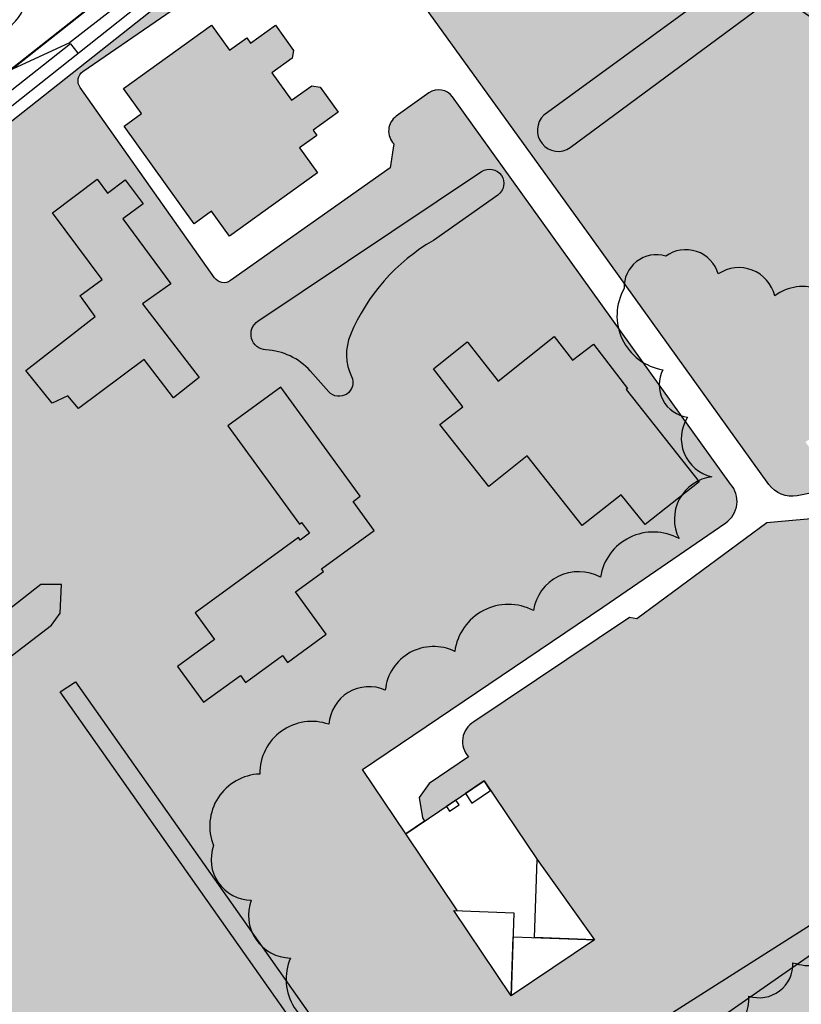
# Model space of a CAD drawing. Header units: metres. Extents: x 89795 to 94000, y 463250 to 466585.
# Tile 214 of 243: x 91470 to 91607, y 465161 to 465333. Entities that reach past the tile are written whole.
import ezdxf

# ---------------------------------------------------------------- set-up
doc = ezdxf.new("R2010")
doc.units = ezdxf.units.M
for name, color, linetype, true_color in [('92.1_Bestaande bebouwing - Existing building H', 7, 'Continuous', 0xb5b6af), ('95.0_water H', 7, 'Continuous', 0xd5e6f0), ('96.0_groen noord H', 7, 'Continuous', 0xb6b449)]:
    doc.layers.add(name, color=color, linetype=linetype, true_color=true_color)
for name, color, linetype in [('95.0_water', 6, 'Continuous'), ('96.0_forest', 71, 'Continuous'), ('XXX_Background', 3, 'Continuous')]:
    doc.layers.add(name, color=color, linetype=linetype)

msp = doc.modelspace()

# ---------------------------------------------------------------- hatches: boundary and pattern name
at = {"layer": '92.1_Bestaande bebouwing - Existing building H'}
for points in [[(91522.0980087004, 465306.5940904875), (91518.95372745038, 465310.9717154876), (91522.00544620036, 465313.1649654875), (91521.3274149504, 465314.1077154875), (91525.7142508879, 465317.2575904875), (91522.55378995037, 465321.6558404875), (91521.14685245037, 465321.8860904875), (91517.5738837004, 465319.3202154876), (91514.1242899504, 465324.1223404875), (91517.69416495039, 465326.6862154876), (91517.92285245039, 465328.0812154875), (91514.76053995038, 465332.4835904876), (91510.37263370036, 465329.3317154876), (91509.7031649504, 465330.2630904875), (91506.67003995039, 465328.0840904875), (91503.5209774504, 465332.4669654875), (91488.10813370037, 465321.3955904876), (91491.26472745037, 465317.0004654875), (91488.2109774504, 465314.8062154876), (91500.49513370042, 465297.7058404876), (91503.56332120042, 465299.9104654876), (91506.70469620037, 465295.5359654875)], [(91496.40404704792, 465287.1825197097), (91488.01076554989, 465298.5764858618), (91491.53836353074, 465301.2079930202), (91488.42551991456, 465305.3808339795), (91485.31267629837, 465303.0744447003), (91483.48159181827, 465305.4902711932), (91475.6789133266, 465299.6299083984), (91484.36002838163, 465287.9053525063), (91480.48167852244, 465285.0643624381), (91480.73254516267, 465284.7852975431), (91483.13150782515, 465281.4294053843), (91470.97859206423, 465272.00029505), (91475.61599500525, 465266.2471807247), (91478.33438914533, 465267.5254073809), (91480.25339794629, 465265.2885107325), (91491.7666441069, 465273.9181822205), (91496.88319426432, 465267.2058507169), (91501.36088146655, 465270.7220683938), (91491.44640598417, 465283.6668492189)], [(91576.21962041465, 465268.62896552), (91576.45758073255, 465268.8100841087), (91570.49727975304, 465276.5981834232), (91566.78025892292, 465273.7867414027), (91563.5867507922, 465277.9234680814), (91553.77633253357, 465270.1315384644), (91548.44844134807, 465276.859738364), (91548.33339158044, 465277.003473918), (91542.42441540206, 465272.273771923), (91547.59339749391, 465265.6309330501), (91543.55855847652, 465262.4950096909), (91552.15013592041, 465251.6683861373), (91558.83964411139, 465257.0078277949), (91568.5185792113, 465244.8022953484), (91575.33150410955, 465250.1991915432), (91579.54299841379, 465244.9631680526), (91589.01462571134, 465252.4432016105)], [(91528.36225088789, 465249.0362154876), (91529.59075088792, 465249.9289654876), (91515.69128995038, 465269.0393404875), (91506.41753995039, 465262.2950904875), (91518.96113370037, 465245.0492154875), (91519.33213370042, 465245.3185904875), (91520.69372745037, 465243.4469654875), (91519.0756337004, 465242.2704654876), (91518.77575870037, 465242.6817154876), (91500.65897745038, 465229.5052154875), (91504.06338370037, 465224.8240904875), (91497.58472745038, 465220.1122154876), (91502.1562587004, 465213.8282154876), (91508.61016495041, 465218.5220904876), (91509.49547745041, 465217.3059654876), (91515.96175870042, 465222.0083404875), (91516.8422899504, 465220.7983404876), (91523.63838370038, 465225.7407154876), (91518.2290712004, 465233.1778404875), (91523.1452587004, 465236.7530904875), (91522.79610245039, 465237.2333404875), (91532.05031338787, 465243.9643404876)]]:
    msp.add_hatch(color=256, dxfattribs=at).paths.add_polyline_path(points)
at = {"layer": '95.0_water H'}
msp.add_hatch(color=256, dxfattribs=at).paths.add_polyline_path([(91644.1883446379, 465409.9310904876), (91637.19875088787, 465417.2470904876), (91628.89812588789, 465424.6718404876), (91632.59109463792, 465427.3609654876, -0.07285965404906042), (91647.21079776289, 465415.5812779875, -0.2200942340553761), (91650.95368829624, 465407.5614926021), (91651.08593838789, 465368.4339654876), (91649.35068838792, 465342.2323404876), (91649.2737834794, 465335.2703369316), (91648.3296571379, 465334.2064654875), (91643.9926571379, 465334.0753404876), (91642.90206196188, 465335.1158914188), (91642.80884463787, 465338.4452154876), (91642.97303213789, 465342.7817154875), (91644.18712737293, 465361.1146129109, 0.6388417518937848), (91638.38233197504, 465364.2853542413), (91566.59848133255, 465311.1687210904, -0.9589750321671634), (91561.8033758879, 465316.7377154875), (91641.54650242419, 465374.8804552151, 0.2304608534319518), (91645.3881883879, 465382.1215904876), (91645.00125096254, 465408.0052104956, 0.1946335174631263)])
h = msp.add_hatch(color=256, dxfattribs=at)
edge = h.paths.add_edge_path()
edge.add_line((91553.69215713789, 465302.6975904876), (91542.44700088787, 465294.7778404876))
edge.add_arc((91559.54759923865, 465265.0536193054), 34.29227010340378, 119.9121856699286, 157.4290897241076)
edge.add_arc((91536.15122884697, 465274.7785728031), 8.955244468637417, 157.4286074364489, 205.6367109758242)
edge.add_arc((91525.9025146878, 465269.8601796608), 2.412549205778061, -138.45088855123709, 25.63575923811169, ccw=False)
edge.add_line((91524.09699307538, 465268.2600279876), (91520.83797745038, 465271.8930904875))
edge.add_arc((91512.51477850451, 465264.426398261), 11.18155326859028, 41.8950911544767, 87.12758180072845)
edge.add_arc((91513.2131442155, 465278.3443410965), 2.753899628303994, 123.7723489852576, 267.12695475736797, ccw=False)
edge.add_line((91511.68226651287, 465280.6335279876), (91550.87409463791, 465306.8427154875))
edge.add_arc((91552.26725344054, 465304.7594511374), 2.506168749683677, -55.35240026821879, 123.7721657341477, ccw=False)
edge.add_line((91553.69207901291, 465302.6977154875), (91553.69215713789, 465302.6975904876))
h = msp.add_hatch(color=256, dxfattribs=at)
h.paths.add_polyline_path([(91475.515, 465227.3429999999), (91477.02799999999, 465229.476), (91477.25300000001, 465234.4930000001), (91473.65399999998, 465234.493), (91472.603, 465233.666), (91418.76199999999, 465191.3), (91421.912, 465186.2819999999)])
h.paths.add_polyline_path([(91669.16588889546, 465212.1214475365, -0.2909354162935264), (91665.15578278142, 465216.0190877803), (91654.81813230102, 465259.5074385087), (91649.15057849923, 465254.8275112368), (91649.3488446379, 465253.7877154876), (91658.61646963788, 465215.8073404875, -0.210934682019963), (91652.80578774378, 465206.0398444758), (91612.18450088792, 465177.1403404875), (91568.29228213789, 465149.3189654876), (91560.0221258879, 465142.1174654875), (91541.91403213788, 465129.0635904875), (91479.72525870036, 465217.4283404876), (91477.0373446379, 465215.6637154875), (91539.38139151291, 465127.1079654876, 0.4950081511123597), (91544.52121153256, 465125.3930849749), (91571.4443133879, 465143.7040904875), (91655.53092276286, 465202.2988404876, -0.1123662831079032), (91670.82405020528, 465205.1459069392)])
h.paths.add_polyline_path([(91732.81034463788, 465286.4983404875), (91734.98365713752, 465286.8853404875), (91736.5226618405, 465287.6374677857), (91736.86115652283, 465292.4972155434, 0.0499509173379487), (91720.19500330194, 465292.3426512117, 0.165432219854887), (91705.61518477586, 465285.5323370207), (91698.72288642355, 465278.9171956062, 0.1167857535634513), (91692.43357541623, 465269.177953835), (91699.75876376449, 465263.9288679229), (91700.12621963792, 465267.9480904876), (91703.64578213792, 465274.2770904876), (91713.75196963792, 465281.8072154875), (91719.0889071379, 465284.0545904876)])
at = {"layer": '96.0_groen noord H'}
h = msp.add_hatch(color=256, dxfattribs=at)
edge = h.paths.add_edge_path()
edge.add_line((91642.90206196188, 465335.1158914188), (91643.9926571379, 465334.0753404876))
edge.add_line((91643.9926571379, 465334.0753404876), (91643.99502367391, 465334.0109721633))
edge.add_line((91643.99502367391, 465334.0109721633), (91632.27190713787, 465333.5799654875))
edge.add_line((91632.27190713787, 465333.5799654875), (91627.2202196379, 465330.3690904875))
edge.add_line((91627.2202196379, 465330.3690904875), (91627.03375088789, 465330.6450904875))
edge.add_line((91627.03375088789, 465330.6450904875), (91617.00025088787, 465322.0933404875))
edge.add_line((91617.00025088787, 465322.0933404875), (91614.75696963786, 465324.6590904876))
edge.add_line((91614.75696963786, 465324.6590904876), (91610.77725088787, 465321.1795904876))
edge.add_line((91610.77725088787, 465321.1795904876), (91611.46900088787, 465320.3883404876))
edge.add_line((91611.46900088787, 465320.3883404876), (91609.04525088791, 465314.7467154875))
edge.add_line((91609.04525088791, 465314.7467154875), (91613.80184463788, 465308.2953404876))
edge.add_line((91613.80184463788, 465308.2953404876), (91620.11703213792, 465309.0040904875))
edge.add_line((91620.11703213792, 465309.0040904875), (91620.87281338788, 465311.8658404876))
edge.add_line((91620.87281338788, 465311.8658404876), (91623.64521963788, 465311.8413404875))
edge.add_line((91623.64521963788, 465311.8413404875), (91629.96543838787, 465319.1783404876))
edge.add_line((91629.96543838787, 465319.1783404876), (91638.8122196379, 465306.0829654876))
edge.add_line((91638.8122196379, 465306.0829654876), (91637.3730008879, 465298.2834654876))
edge.add_line((91637.3730008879, 465298.2834654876), (91630.64950088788, 465290.6793404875))
edge.add_line((91630.64950088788, 465290.6793404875), (91634.80778213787, 465257.3127154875))
edge.add_arc((91632.98764876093, 465257.0858619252), 1.834215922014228, -53.46453480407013, 7.104462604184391, ccw=False)
edge.add_line((91634.0795946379, 465255.6120904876), (91606.1584696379, 465250.0264654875))
edge.add_arc((91605.20710987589, 465254.7822433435), 4.850000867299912, 214.705700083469, 281.3122978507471, ccw=False)
edge.add_line((91601.21998526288, 465252.0208404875), (91570.3555946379, 465294.9319654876))
edge.add_line((91570.3555946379, 465294.9319654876), (91531.07581338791, 465349.4282154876))
edge.add_arc((91533.91513122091, 465351.4747257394), 3.499989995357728, 126.31040070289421, 215.7831330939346, ccw=False)
edge.add_line((91531.8425790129, 465354.2950904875), (91566.37315713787, 465379.6703404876))
edge.add_line((91566.37315713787, 465379.6703404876), (91569.82765713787, 465373.5215904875))
edge.add_line((91569.82765713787, 465373.5215904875), (91557.88640713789, 465364.6224654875))
edge.add_line((91557.88640713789, 465364.6224654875), (91565.08581338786, 465354.8253404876))
edge.add_line((91565.08581338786, 465354.8253404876), (91568.41193838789, 465357.1457154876))
edge.add_line((91568.41193838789, 465357.1457154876), (91576.47325088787, 465346.4449654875))
edge.add_line((91576.47325088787, 465346.4449654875), (91579.31571963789, 465342.5770904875))
edge.add_line((91579.31571963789, 465342.5770904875), (91599.34921963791, 465357.2997154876))
edge.add_line((91599.34921963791, 465357.2997154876), (91596.50672969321, 465361.1676193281))
edge.add_line((91596.50672969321, 465361.1676193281), (91596.58731338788, 465361.2268404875))
edge.add_line((91596.58731338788, 465361.2268404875), (91594.39812588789, 465364.2053404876))
edge.add_line((91594.39812588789, 465364.2053404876), (91597.59928213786, 465366.5577154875))
edge.add_line((91597.59928213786, 465366.5577154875), (91596.31481338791, 465368.3052154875))
edge.add_line((91596.31481338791, 465368.3052154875), (91604.4244383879, 465374.2652154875))
edge.add_line((91604.4244383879, 465374.2652154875), (91605.71081338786, 465372.5155904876))
edge.add_line((91605.71081338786, 465372.5155904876), (91608.9109383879, 465374.8670904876))
edge.add_line((91608.9109383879, 465374.8670904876), (91611.18453213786, 465371.9427154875))
edge.add_line((91611.18453213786, 465371.9427154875), (91614.02696963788, 465368.0748404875))
edge.add_line((91614.02696963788, 465368.0748404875), (91634.05428213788, 465382.7927154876))
edge.add_line((91634.05428213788, 465382.7927154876), (91631.21181338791, 465386.6605904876))
edge.add_line((91631.21181338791, 465386.6605904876), (91623.3683133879, 465397.6048404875))
edge.add_line((91623.3683133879, 465397.6048404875), (91626.70456338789, 465399.9319654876))
edge.add_line((91626.70456338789, 465399.9319654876), (91619.3942821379, 465409.8788404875))
edge.add_line((91619.3942821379, 465409.8788404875), (91607.3239818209, 465401.0609484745))
edge.add_line((91607.3239818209, 465401.0609484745), (91605.04678213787, 465404.2409654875))
edge.add_arc((91607.48589160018, 465405.9875911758), 2.999992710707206, 126.06033634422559, 215.6061312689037, ccw=False)
edge.add_line((91605.71998526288, 465408.4127779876), (91635.90762588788, 465430.3944654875))
edge.add_line((91635.90762588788, 465430.3944654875), (91637.30390713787, 465429.9307154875))
edge.add_line((91637.30390713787, 465429.9307154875), (91638.69280297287, 465428.0457051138))
edge.add_line((91638.69280297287, 465428.0457051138), (91635.60460552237, 465425.4706527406))
edge.add_line((91635.60460552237, 465425.4706527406), (91632.5911264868, 465427.3609467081))
edge.add_line((91632.5911264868, 465427.3609467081), (91628.89810916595, 465424.671855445))
edge.add_line((91628.89810916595, 465424.671855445), (91637.19875088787, 465417.2470904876))
edge.add_line((91637.19875088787, 465417.2470904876), (91644.1883446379, 465409.9310904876))
edge.add_arc((91642.21478197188, 465407.9635552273), 2.786780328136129, 0.8565605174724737, 44.912373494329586, ccw=False)
edge.add_line((91645.00125088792, 465408.0052154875), (91645.3881883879, 465382.1215904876))
edge.add_arc((91636.0294850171, 465382.4470786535), 9.364361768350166, 306.09684728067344, 358.0081018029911, ccw=False)
edge.add_line((91641.54651651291, 465374.8804654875), (91561.8033758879, 465316.7377154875))
edge.add_arc((91564.31760598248, 465314.0536817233), 3.677688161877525, 133.1290723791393, 304.6691504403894)
edge.add_line((91566.40961026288, 465311.0289654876), (91638.38231338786, 465364.2853404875))
edge.add_arc((91640.55031374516, 465361.3554607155), 3.644779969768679, -3.7892309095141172, 126.5000426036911, ccw=False)
edge.add_line((91644.18712588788, 465361.1145904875), (91642.97303213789, 465342.7817154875))
edge.add_line((91642.97303213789, 465342.7817154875), (91642.80884463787, 465338.4452154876))
edge.add_line((91642.80884463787, 465338.4452154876), (91642.9020633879, 465335.1158404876))
edge.add_line((91642.9020633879, 465335.1158404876), (91642.90206196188, 465335.1158914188))
h.paths.add_polyline_path([(91633.2746258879, 465342.4387154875), (91635.54600088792, 465337.7387154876), (91639.54362588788, 465339.6707154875), (91637.27225088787, 465344.3707154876)], flags=16)
h.paths.add_polyline_path([(91607.62024647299, 465259.4407332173), (91612.92958482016, 465263.2206945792), (91618.53818851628, 465255.6131666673), (91613.3119346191, 465251.6460676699)], flags=16)
h = msp.add_hatch(color=256, dxfattribs=at)
edge = h.paths.add_edge_path()
edge.add_line((91376, 465203.64), (91371.105, 465202.451))
edge.add_line((91371.105, 465202.451), (91376, 465203.64))
edge.add_line((91376, 465203.64), (91374.464, 465198.416))
edge.add_line((91374.464, 465198.416), (91365.31, 465200.735))
edge.add_line((91365.31, 465200.735), (91369.789, 465189.75))
edge.add_line((91369.789, 465189.75), (91370.81, 465189.888))
edge.add_line((91370.81, 465189.888), (91371.651, 465189.652))
edge.add_line((91371.651, 465189.652), (91372.219, 465188.999))
edge.add_line((91372.219, 465188.999), (91372.404, 465188.04))
edge.add_line((91372.404, 465188.04), (91372.395, 465186.724))
edge.add_line((91372.395, 465186.724), (91372.381, 465182.698))
edge.add_line((91372.381, 465182.698), (91370.607, 465165.247))
edge.add_line((91370.607, 465165.247), (91370.382, 465159.188))
edge.add_line((91370.382, 465159.188), (91370.476, 465150.945))
edge.add_line((91370.476, 465150.945), (91370.804, 465144.311))
edge.add_line((91370.804, 465144.311), (91371.344, 465139.789))
edge.add_line((91371.344, 465139.789), (91371.868, 465136.865))
edge.add_line((91371.868, 465136.865), (91372.569, 465135.801))
edge.add_line((91372.569, 465135.801), (91374.30051213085, 465134.375122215))
edge.add_line((91374.30051213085, 465134.375122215), (91381.59, 465132.83))
edge.add_line((91381.59, 465132.83), (91384.16, 465132.08))
edge.add_line((91384.16, 465132.08), (91390.25, 465130.71))
edge.add_line((91390.25, 465130.71), (91407.34, 465126.91))
edge.add_line((91407.34, 465126.91), (91421.68000000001, 465123.48))
edge.add_line((91421.68000000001, 465123.48), (91428.04000000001, 465122.05))
edge.add_line((91428.04000000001, 465122.05), (91438.42, 465119.79))
edge.add_line((91438.42, 465119.79), (91461.92, 465114.26))
edge.add_line((91461.92, 465114.26), (91484.27, 465109.24))
edge.add_line((91484.27, 465109.24), (91500, 465105.591))
edge.add_line((91500, 465105.591), (91504.1, 465104.64))
edge.add_line((91504.1, 465104.64), (91518.07, 465101.46))
edge.add_line((91518.07, 465101.46), (91529.18, 465098.81))
edge.add_line((91529.18, 465098.81), (91538.33, 465096.88))
edge.add_line((91538.33, 465096.88), (91552.97, 465094.16))
edge.add_line((91552.97, 465094.16), (91566.77, 465091.49))
edge.add_line((91566.77, 465091.49), (91579.3, 465089.48))
edge.add_line((91579.3, 465089.48), (91593.7, 465087.13))
edge.add_line((91593.7, 465087.13), (91621.59, 465082.94))
edge.add_line((91621.59, 465082.94), (91672.57, 465075.12))
edge.add_line((91672.57, 465075.12), (91714.03, 465068.81))
edge.add_line((91714.03, 465068.81), (91716.01251483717, 465068.5151273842))
edge.add_line((91716.01251483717, 465068.5151273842), (91719.97374300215, 465067.9259475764))
edge.add_line((91719.97374300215, 465067.9259475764), (91735.60908092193, 465065.5977473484))
edge.add_line((91735.60908092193, 465065.5977473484), (91744.76966985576, 465125.8182210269))
edge.add_arc((91732.90614431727, 465127.6228710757), 12.00000000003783, 351.3506163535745, 410.9458134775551)
edge.add_line((91740.46680530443, 465136.9414764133), (91678.49638251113, 465187.2212490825))
edge.add_arc((91688.5772638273, 465199.6460561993), 16.00000000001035, 193.3716507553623, 230.9458134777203, ccw=False)
edge.add_line((91673.01101702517, 465195.945791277), (91670.82404178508, 465205.1459423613))
edge.add_line((91670.82404178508, 465205.1459423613), (91670.77453213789, 465205.1478404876))
edge.add_arc((91669.4318512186, 465170.1268119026), 35.04675784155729, 87.80439658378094, 113.3682646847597)
edge.add_line((91655.53092276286, 465202.2988404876), (91571.4443133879, 465143.7040904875))
edge.add_line((91571.4443133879, 465143.7040904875), (91544.52121963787, 465125.3930904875))
edge.add_arc((91542.60516857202, 465128.2102879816), 3.407029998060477, 198.8773581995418, 304.2206635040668, ccw=False)
edge.add_line((91539.38139151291, 465127.1079654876), (91477.0373446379, 465215.6637154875))
edge.add_line((91477.0373446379, 465215.6637154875), (91479.72525870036, 465217.4283404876))
edge.add_line((91479.72525870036, 465217.4283404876), (91541.91403213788, 465129.0635904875))
edge.add_line((91541.91403213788, 465129.0635904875), (91560.0221258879, 465142.1174654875))
edge.add_line((91560.0221258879, 465142.1174654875), (91568.29228213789, 465149.3189654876))
edge.add_line((91568.29228213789, 465149.3189654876), (91612.18450088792, 465177.1403404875))
edge.add_line((91612.18450088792, 465177.1403404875), (91652.80578213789, 465206.0398404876))
edge.add_arc((91644.64975838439, 465217.5039999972), 14.06938793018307, 305.429442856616, 353.0737142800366)
edge.add_line((91658.61646963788, 465215.8073404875), (91649.3488446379, 465253.7877154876))
edge.add_line((91649.3488446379, 465253.7877154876), (91649.15056338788, 465254.8275904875))
edge.add_line((91649.15056338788, 465254.8275904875), (91654.81812588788, 465259.5074654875))
edge.add_line((91654.81812588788, 465259.5074654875), (91665.15578213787, 465216.0190904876))
edge.add_arc((91670.22657694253, 465217.224470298), 5.212091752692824, 193.3716201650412, 258.2579880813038)
edge.add_line((91669.16588889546, 465212.1214475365), (91657.21232932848, 465262.4075925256))
edge.add_line((91657.21232932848, 465262.4075925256), (91649.16500088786, 465255.5980904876))
edge.add_line((91649.16500088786, 465255.5980904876), (91622.19015713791, 465247.1929654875))
edge.add_line((91622.19015713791, 465247.1929654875), (91600.8495008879, 465245.2770904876))
edge.add_line((91600.8495008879, 465245.2770904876), (91578.04796963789, 465228.4392154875))
edge.add_line((91578.04796963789, 465228.4392154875), (91576.79225088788, 465228.6924654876))
edge.add_line((91576.79225088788, 465228.6924654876), (91549.50553213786, 465210.4130904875))
edge.add_arc((91551.52323775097, 465206.9711034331), 3.989788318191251, 120.3789905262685, 222.8660609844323)
edge.add_line((91548.59893838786, 465204.2569029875), (91541.69925088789, 465199.6118404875))
edge.add_line((91541.69925088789, 465199.6118404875), (91539.93106338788, 465197.1519654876))
edge.add_line((91539.93106338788, 465197.1519654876), (91540.52168838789, 465193.5582154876))
edge.add_line((91540.52168838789, 465193.5582154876), (91540.88619881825, 465193.018575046))
edge.add_line((91540.88619881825, 465193.018575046), (91551.3410321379, 465200.0510904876))
edge.add_line((91551.3410321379, 465200.0510904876), (91560.60281338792, 465186.2820904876))
edge.add_line((91560.60281338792, 465186.2820904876), (91570.67671963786, 465172.2015904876))
edge.add_line((91570.67671963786, 465172.2015904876), (91556.07312588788, 465162.3784654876))
edge.add_line((91556.07312588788, 465162.3784654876), (91546.0266883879, 465177.3139654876))
edge.add_line((91546.0266883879, 465177.3139654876), (91546.64504323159, 465177.2904168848))
edge.add_line((91546.64504323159, 465177.2904168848), (91537.5650633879, 465190.7845904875))
edge.add_line((91537.5650633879, 465190.7845904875), (91529.99534463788, 465202.0425904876))
edge.add_line((91529.99534463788, 465202.0425904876), (91572.10115713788, 465230.5142154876))
edge.add_line((91572.10115713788, 465230.5142154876), (91593.6630946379, 465245.3035904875))
edge.add_arc((91591.08927938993, 465249.055962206), 4.550254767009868, 304.4468854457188, 401.5079989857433)
edge.add_line((91594.49679776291, 465252.0715279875), (91545.7849071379, 465319.9268404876))
edge.add_arc((91543.36827148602, 465318.1919983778), 2.974862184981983, 35.67361774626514, 125.4743494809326)
edge.add_line((91541.64184463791, 465320.6146529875), (91535.91493838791, 465316.5367154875))
edge.add_arc((91537.76719778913, 465313.9354606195), 3.193335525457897, 125.453291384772, 224.8186307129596)
edge.add_line((91535.50203213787, 465311.6845904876), (91534.83231338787, 465307.4884654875))
edge.add_line((91534.83231338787, 465307.4884654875), (91506.85462588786, 465287.7195904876))
edge.add_arc((91505.70346988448, 465289.3488176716), 1.994878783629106, 215.2110579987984, 305.24371563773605, ccw=False)
edge.add_line((91504.07358682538, 465288.1985904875), (91480.51443838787, 465321.5814654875))
edge.add_arc((91482.1443039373, 465322.7317163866), 1.994878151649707, 124.61555814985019, 215.2119044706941, ccw=False)
edge.add_line((91481.01107901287, 465324.3734654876), (91508.19850088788, 465343.1407154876))
edge.add_arc((91509.90317701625, 465340.6711377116), 3.000789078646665, 44.250820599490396, 124.61616509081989, ccw=False)
edge.add_arc((91514.9174848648, 465345.5560491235), 3.999613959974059, 224.2513233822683, 292.7634892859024)
edge.add_line((91516.46504776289, 465341.8679654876), (91523.2735633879, 465346.5527154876))
edge.add_arc((91521.54792460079, 465349.0607334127), 3.044336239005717, 304.5298703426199, 395.7822904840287)
edge.add_line((91524.01762588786, 465350.8407779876), (91518.44898702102, 465358.5665459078))
edge.add_line((91518.44898702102, 465358.5665459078), (91506.23274569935, 465348.8044002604))
edge.add_line((91506.23274569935, 465348.8044002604), (91504.16500265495, 465346.1686314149))
edge.add_line((91504.16500265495, 465346.1686314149), (91502.68421042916, 465343.9719107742))
edge.add_line((91502.68421042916, 465343.9719107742), (91502.1234354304, 465343.211059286))
edge.add_line((91502.1234354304, 465343.211059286), (91501.53463288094, 465342.4716064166))
edge.add_line((91501.53463288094, 465342.4716064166), (91500.91856478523, 465341.7548333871))
edge.add_line((91500.91856478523, 465341.7548333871), (91500.27613794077, 465341.0615268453))
edge.add_line((91500.27613794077, 465341.0615268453), (91499.60821797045, 465340.3927219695))
edge.add_line((91499.60821797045, 465340.3927219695), (91498.91576913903, 465339.7493327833))
edge.add_line((91498.91576913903, 465339.7493327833), (91461.79175613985, 465310.3426557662))
edge.add_line((91461.79175613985, 465310.3426557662), (91459.268, 465308.347))
edge.add_line((91459.268, 465308.347), (91460.39, 465306.91))
edge.add_line((91460.39, 465306.91), (91450.376, 465298.983))
edge.add_line((91450.376, 465298.983), (91453.018, 465295.688))
edge.add_line((91453.018, 465295.688), (91449.312, 465292.75))
edge.add_line((91449.312, 465292.75), (91445.559, 465297.494))
edge.add_line((91445.559, 465297.494), (91437.64700000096, 465291.1289999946))
edge.add_arc((91427.37351470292, 465304.2811519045), 16.68902633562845, 285.21353065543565, 307.99431349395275, ccw=False)
edge.add_line((91431.753, 465288.177), (91431.42099999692, 465288.0849999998))
edge.add_arc((91437.02416294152, 465271.4011938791), 17.59956879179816, 108.5643375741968, 127.7393072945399)
edge.add_line((91426.252, 465285.319), (91421.09099999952, 465281.3079999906))
edge.add_arc((91562.2350276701, 465104.1708912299), 226.4932490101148, 128.5480703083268, 135.1860169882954)
edge.add_line((91401.56100000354, 465263.8049999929), (91401.369, 465263.601))
edge.add_line((91401.369, 465263.601), (91389.134, 465249.782))
edge.add_line((91389.134, 465249.782), (91379.32, 465234.66))
edge.add_line((91379.32, 465234.66), (91379.17699999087, 465234.3649999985))
edge.add_arc((91539.20771459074, 465148.8073220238), 181.4661011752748, 151.8695759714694, 162.4030498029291)
edge.add_line((91366.233, 465203.668), (91371.105, 465202.451))
edge.add_line((91371.105, 465202.451), (91376, 465203.64))
h.paths.add_polyline_path([(91548.44844134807, 465276.859738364), (91553.77633253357, 465270.1315384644), (91563.5867507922, 465277.9234680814), (91566.78025892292, 465273.7867414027), (91570.49727975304, 465276.5981834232), (91576.45758073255, 465268.8100841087), (91576.21962041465, 465268.62896552), (91589.01462571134, 465252.4432016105), (91579.54299841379, 465244.9631680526), (91575.33150410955, 465250.1991915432), (91568.5185792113, 465244.8022953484), (91558.83964411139, 465257.0078277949), (91552.15013592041, 465251.6683861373), (91543.55855847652, 465262.4950096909), (91547.59339749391, 465265.6309330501), (91542.42441540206, 465272.273771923), (91548.33339158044, 465277.003473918)], flags=16)
edge = h.paths.add_edge_path(flags=16)
edge.add_line((91553.69215713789, 465302.6975904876), (91542.44700088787, 465294.7778404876))
edge.add_arc((91559.54759923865, 465265.0536193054), 34.29227010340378, 119.9121856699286, 157.4290897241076)
edge.add_arc((91536.15122884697, 465274.7785728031), 8.955244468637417, 157.4286074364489, 205.6367109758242)
edge.add_arc((91525.9025146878, 465269.8601796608), 2.412549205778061, -138.45088855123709, 25.63575923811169, ccw=False)
edge.add_line((91524.09699307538, 465268.2600279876), (91520.83797745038, 465271.8930904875))
edge.add_arc((91512.5147785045, 465264.426398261), 11.18155326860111, 41.89509115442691, 87.12758180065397)
edge.add_arc((91513.2131442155, 465278.3443410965), 2.753899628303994, 123.7723489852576, 267.12695475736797, ccw=False)
edge.add_line((91511.68226651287, 465280.6335279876), (91550.87409463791, 465306.8427154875))
edge.add_arc((91552.26725344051, 465304.7594511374), 2.506168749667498, -55.352400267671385, 123.77216573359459, ccw=False)
edge.add_line((91553.69207901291, 465302.6977154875), (91553.69215713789, 465302.6975904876))
h.paths.add_polyline_path([(91497.58472745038, 465220.1122154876), (91502.1562587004, 465213.8282154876), (91508.61016495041, 465218.5220904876), (91509.49547745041, 465217.3059654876), (91515.96175870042, 465222.0083404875), (91516.8422899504, 465220.7983404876), (91523.63838370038, 465225.7407154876), (91518.2290712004, 465233.1778404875), (91523.1452587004, 465236.7530904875), (91522.79610245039, 465237.2333404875), (91532.05031338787, 465243.9643404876), (91528.36225088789, 465249.0362154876), (91529.59075088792, 465249.9289654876), (91515.69128995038, 465269.0393404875), (91506.41753995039, 465262.2950904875), (91518.96113370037, 465245.0492154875), (91519.33213370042, 465245.3185904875), (91520.69372745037, 465243.4469654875), (91519.0756337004, 465242.2704654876), (91518.77575870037, 465242.6817154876), (91500.65897745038, 465229.5052154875), (91504.06338370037, 465224.8240904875)], flags=16)
h.paths.add_polyline_path([(91491.44640598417, 465283.6668492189), (91501.36088146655, 465270.7220683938), (91496.88319426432, 465267.2058507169), (91491.7666441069, 465273.9181822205), (91480.25339794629, 465265.2885107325), (91478.33438914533, 465267.5254073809), (91475.61599500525, 465266.2471807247), (91470.97859206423, 465272.00029505), (91483.13150782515, 465281.4294053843), (91480.73254516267, 465284.7852975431), (91480.48167852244, 465285.0643624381), (91484.36002838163, 465287.9053525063), (91475.6789133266, 465299.6299083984), (91483.48159181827, 465305.4902711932), (91485.31267629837, 465303.0744447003), (91488.42551991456, 465305.3808339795), (91491.53836353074, 465301.2079930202), (91488.01076554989, 465298.5764858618), (91496.40404704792, 465287.1825197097)], flags=16)
h.paths.add_polyline_path([(91475.515, 465227.3429999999), (91477.02799999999, 465229.476), (91477.25300000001, 465234.4930000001), (91473.65399999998, 465234.493), (91472.603, 465233.666), (91418.76199999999, 465191.3), (91421.912, 465186.2819999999)], flags=16)
h.paths.add_polyline_path([(91413.921, 465193.904), (91411.90899999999, 465185.1259999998), (91406.106, 465186.4739999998), (91408.17, 465195.4), (91406.456, 465195.805), (91407.79, 465201.702), (91405.685, 465202.1969999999), (91404.27999999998, 465196.74), (91392.22, 465199.413), (91393.501, 465204.967), (91402.423, 465202.8539999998), (91403.051, 465205.411), (91406.199, 465204.59), (91406.84099999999, 465207.575), (91422.758, 465203.642), (91420.878, 465197.035), (91418.885, 465192.764)], flags=16)
h.paths.add_polyline_path([(91401.181, 465192.2139999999), (91399.073, 465183.548), (91389.324, 465185.921), (91389.048, 465184.785), (91381.154, 465186.705), (91382.66599999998, 465192.92), (91383.831, 465192.636), (91384.703, 465196.223)], flags=16)

# ---------------------------------------------------------------- linework, layer by layer
at = {"layer": '95.0_water'}
for points in [[(91628.89812588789, 465424.6718404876), (91637.19875088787, 465417.2470904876), (91644.1883446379, 465409.9310904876, -0.1946330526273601), (91645.00125088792, 465408.0052154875), (91645.3881883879, 465382.1215904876, -0.2304603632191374), (91641.54651651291, 465374.8804654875), (91561.8033758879, 465316.7377154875, 0.9287702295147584), (91566.40961026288, 465311.0289654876), (91638.38231338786, 465364.2853404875, -0.6388461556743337), (91644.18712588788, 465361.1145904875), (91642.97303213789, 465342.7817154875), (91642.80884463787, 465338.4452154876), (91642.9020633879, 465335.1158404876)], [(91670.82404178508, 465205.1459423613), (91670.77453213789, 465205.1478404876, 0.1120083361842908), (91655.53092276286, 465202.2988404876), (91571.4443133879, 465143.7040904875), (91544.52121963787, 465125.3930904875, -0.4950090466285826), (91539.38139151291, 465127.1079654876), (91477.0373446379, 465215.6637154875), (91479.72525870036, 465217.4283404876), (91541.91403213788, 465129.0635904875), (91560.0221258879, 465142.1174654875), (91568.29228213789, 465149.3189654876), (91612.18450088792, 465177.1403404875), (91652.80578213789, 465206.0398404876, 0.2109348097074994), (91658.61646963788, 465215.8073404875), (91649.3488446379, 465253.7877154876), (91649.15056338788, 465254.8275904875), (91654.81812588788, 465259.5074654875), (91665.15578213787, 465216.0190904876, 0.3355266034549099), (91670.00500088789, 465212.0170904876)]]:
    msp.add_lwpolyline(points, format="xyb", dxfattribs=at)
msp.add_lwpolyline([(91553.69215713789, 465302.6975904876), (91542.44700088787, 465294.7778404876, 0.1651764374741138), (91527.88193838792, 465278.2159029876, 0.2135057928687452), (91528.07757901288, 465270.9039654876, -0.8699507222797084), (91524.09699307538, 465268.2600279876), (91520.83797745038, 465271.8930904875, 0.1999671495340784), (91513.07511026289, 465275.5939029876, -0.722248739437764), (91511.68226651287, 465280.6335279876), (91550.87409463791, 465306.8427154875, -0.9923894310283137), (91553.69207901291, 465302.6977154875)], format="xyb", close=True, dxfattribs=at)
msp.add_lwpolyline([(91475.515, 465227.3429999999), (91477.02799999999, 465229.476), (91477.25300000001, 465234.4930000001), (91473.65399999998, 465234.493), (91472.603, 465233.666), (91418.76199999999, 465191.3), (91421.912, 465186.2819999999)], close=True, dxfattribs=at)
at = {"layer": '96.0_forest'}
for points in [[(91463.2962349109, 465330.9920198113, 0.52056705), (91470.81311666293, 465339.2688486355, 0.52056705), (91474.60031449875, 465347.6639153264, 0.52056705), (91476.1858148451, 465355.9834125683, 0.52056705), (91476.63863726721, 465365.2532091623, 0.52056705), (91476.58059892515, 465373.5875867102, 0.52056705), (91476.67788248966, 465385.3027211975, 0.52056705), (91477.94344790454, 465398.4527906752, 0.52056705), (91480.41096293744, 465408.1549874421, 0.52056705), (91487.47840777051, 465421.1842088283, 0.52056705), (91495.94079839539, 465430.8177899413, 0.52056705), (91505.26044284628, 465441.6931974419, 0.52056705), (91509.51707603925, 465449.6419356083, 0.52056705), (91510.35331345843, 465461.0946052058, 0.52056705), (91504.32304326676, 465474.1834432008, 0.52056705), (91497.15574780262, 465480.1533997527, 0.52056705), (91482.44259385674, 465481.8279342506, 0.52056705), (91472.31033697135, 465478.481156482, 0.52056705), (91462.23673064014, 465471.5761518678, 0.52056705)], [(91603.90537875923, 465342.6787729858, 0.52056705), (91614.47431039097, 465333.2612667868, 0.52056705)], [(91615.62081177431, 465280.3769497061, 0.52056705), (91602.25169376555, 465285.0829847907, 0.52056705), (91592.3393057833, 465288.8927768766, 0.52056705), (91583.13754461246, 465291.9981421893, 0.52056705), (91575.84561145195, 465286.3327981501, 0.52056705), (91582.62225700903, 465272.1043105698, 0.52056705), (91586.97010084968, 465263.7854391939, 0.52056705), (91591.19859361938, 465253.3447184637, 0.52056705), (91585.47505721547, 465242.5133307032, 0.52056705), (91571.6986515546, 465235.7403643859, 0.52056705), (91559.94807512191, 465229.9140531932, 0.52056705), (91546.17267036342, 465222.740742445, 0.52056705), (91533.99386244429, 465215.9783840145, 0.52056705), (91524.12409422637, 465209.9731597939, 0.52056705), (91512.006148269, 465201.2583486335, 0.52056705), (91503.90609250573, 465188.7125177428, 0.52056705), (91510.51770046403, 465179.1751172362, 0.52056705), (91517.3656473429, 465169.0109726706, 0.52056705), (91525.53401313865, 465155.9362710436, 0.52056705)], [(91587.794175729, 465154.6254301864, 0.52056705), (91597.71126546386, 465162.3390838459, 0.52056705), (91605.42915569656, 465168.1900668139, 0.52056705), (91617.26682371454, 465176.6922189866, 0.52056705), (91629.40264920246, 465184.6447184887, 0.52056705), (91640.42481840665, 465191.0979350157, 0.52056705), (91653.03813772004, 465197.4308325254, 0.52056705), (91666.6934588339, 465202.7692707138, 0.52056705), (91674.67624562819, 465205.1332631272, 0.52056705), (91684.65187896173, 465207.4285502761, 0.52056705), (91693.88317737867, 465209.0570177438, 0.52056705), (91706.40521640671, 465211.4804419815, 0.52056705), (91714.15838140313, 465222.0810147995, 0.52056705), (91714.70509863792, 465233.3285031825, 0.52056705), (91714.15827872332, 465245.8680634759, 0.52056705), (91713.4239584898, 465259.2961042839, 0.52056705), (91713.77824486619, 465273.2872086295, 0.52056705), (91720.46646923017, 465279.4443038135, 0.52056705), (91729.15722884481, 465278.5768253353, 0.52056705), (91738.15099118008, 465279.6963148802, 0.52056705)]]:
    msp.add_lwpolyline(points, format="xyb", dxfattribs=at)
at = {"layer": 'XXX_Background'}
for p, q in [((91498.27, 465348.329), (91467.865, 465324.297)), ((91478.803, 465329.25), (91458.221, 465312.913))]:
    msp.add_line(p, q, dxfattribs=at)
at = {"layer": 'XXX_Background', "ltscale": 5}
for p, q in [((91475.6789133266, 465299.6299083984), (91483.48159181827, 465305.4902711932)), ((91483.48159181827, 465305.4902711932), (91485.31267629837, 465303.0744447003)), ((91485.31267629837, 465303.0744447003), (91488.42551991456, 465305.3808339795)), ((91488.42551991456, 465305.3808339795), (91491.53836353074, 465301.2079930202)), ((91491.53836353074, 465301.2079930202), (91488.01076554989, 465298.5764858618)), ((91484.36002838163, 465287.9053525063), (91475.6789133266, 465299.6299083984)), ((91488.01076554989, 465298.5764858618), (91496.40404704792, 465287.1825197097)), ((91480.48167852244, 465285.0643624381), (91484.36002838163, 465287.9053525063)), ((91496.40404704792, 465287.1825197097), (91491.44640598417, 465283.6668492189)), ((91480.73254516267, 465284.7852975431), (91480.48167852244, 465285.0643624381)), ((91483.13150782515, 465281.4294053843), (91480.73254516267, 465284.7852975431)), ((91491.44640598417, 465283.6668492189), (91501.36088146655, 465270.7220683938)), ((91470.97859206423, 465272.00029505), (91483.13150782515, 465281.4294053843)), ((91491.7666441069, 465273.9181822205), (91480.25339794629, 465265.2885107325)), ((91496.88319426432, 465267.2058507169), (91491.7666441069, 465273.9181822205)), ((91475.61599500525, 465266.2471807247), (91470.97859206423, 465272.00029505)), ((91501.36088146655, 465270.7220683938), (91496.88319426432, 465267.2058507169)), ((91478.33438914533, 465267.5254073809), (91475.61599500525, 465266.2471807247)), ((91480.25339794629, 465265.2885107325), (91478.33438914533, 465267.5254073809))]:
    msp.add_line(p, q, dxfattribs=at)
at = {"layer": 'XXX_Background'}
for points in [[(91462.34996133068, 465318.5598909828), (91468.26923997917, 465324.5493259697), (91498.26759693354, 465348.3272779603), (91513.46201718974, 465360.0455989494), (91523.89554312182, 465368.2874591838), (91571.78272550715, 465405.4364056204), (91574.74871765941, 465407.3381893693), (91578.44389220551, 465409.3640940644), (91582.75242354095, 465411.5995661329), (91586.13802346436, 465413.9657519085), (91588.3957689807, 465415.7336166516), (91606.17360686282, 465429.8583332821)], [(91519.33514702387, 465359.2746870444), (91506.23274569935, 465348.8044002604), (91504.16500265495, 465346.1686314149), (91502.68421042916, 465343.9719107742), (91502.1234354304, 465343.211059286), (91501.53463288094, 465342.4716064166), (91500.91856478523, 465341.7548333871), (91500.27613794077, 465341.0615268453), (91499.60821797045, 465340.3927219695), (91498.91576913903, 465339.7493327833), (91461.79175569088, 465310.3426554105)], [(91478.80300002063, 465329.2499999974), (91480.1100756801, 465327.5997911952)]]:
    msp.add_lwpolyline(points, dxfattribs=at)
for points in [[(91461.68557427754, 465313.007378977), (91495.62803356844, 465339.8901374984), (91498.03962252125, 465341.9149293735), (91499.66900875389, 465343.678645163), (91500.87935401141, 465345.2956993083), (91502.58697556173, 465347.8694606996), (91504.34245562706, 465350.0960147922), (91506.41015238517, 465352.0360548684), (91517.39643035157, 465360.6609381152, 0.2562966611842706), (91513.38472350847, 465359.9859177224), (91498.26759693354, 465348.3272779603), (91497.09373382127, 465346.8345117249), (91495.21101371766, 465342.7808884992), (91494.43934796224, 465341.7609617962), (91494.26995992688, 465341.5370633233), (91478.68200999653, 465329.3740172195), (91468.68718158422, 465324.7753732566), (91467.8662783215, 465324.2973574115, 0.0621988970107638), (91461.5116234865, 465317.3738205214)], [(91570.3555946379, 465294.9319654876), (91531.07581338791, 465349.4282154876, -0.4115207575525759)], [(91622.19015713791, 465247.1929654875), (91600.8495008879, 465245.2770904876), (91578.04796963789, 465228.4392154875), (91576.79225088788, 465228.6924654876), (91549.50553213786, 465210.4130904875, 0.4795869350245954), (91548.59893838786, 465204.2569029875), (91541.69925088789, 465199.6118404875), (91539.93106338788, 465197.1519654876), (91540.52168838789, 465193.5582154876), (91540.88618838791, 465193.0185904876), (91537.5650633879, 465190.7845904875), (91529.99534463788, 465202.0425904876), (91572.10115713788, 465230.5142154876), (91593.6630946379, 465245.3035904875, 0.4507879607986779), (91594.49679776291, 465252.0715279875), (91545.7849071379, 465319.9268404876, 0.4131952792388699), (91541.64184463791, 465320.6146529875), (91535.91493838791, 465316.5367154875, 0.4629406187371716), (91535.50203213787, 465311.6845904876), (91534.83231338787, 465307.4884654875), (91506.85462588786, 465287.7195904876, -0.4143805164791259), (91504.07358682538, 465288.1985904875), (91480.51443838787, 465321.5814654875, -0.4172653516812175), (91481.01107901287, 465324.3734654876), (91508.19850088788, 465343.1407154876, -0.3657765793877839)], [(91630.64950088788, 465290.6793404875), (91634.80778213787, 465257.3127154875, -0.2706119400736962), (91634.0795946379, 465255.6120904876), (91606.1584696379, 465250.0264654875, -0.2990947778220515), (91601.21998526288, 465252.0208404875), (91570.3555946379, 465294.9319654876)]]:
    msp.add_lwpolyline(points, format="xyb", dxfattribs=at)
at = {"layer": 'XXX_Background', "ltscale": 5}
for points in [[(91488.2109774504, 465314.8062154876), (91491.26472745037, 465317.0004654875), (91488.10813370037, 465321.3955904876), (91503.5209774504, 465332.4669654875), (91506.67003995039, 465328.0840904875), (91509.7031649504, 465330.2630904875), (91510.37263370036, 465329.3317154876), (91514.76053995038, 465332.4835904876), (91517.92285245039, 465328.0812154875), (91517.69416495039, 465326.6862154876), (91514.1242899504, 465324.1223404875), (91517.5738837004, 465319.3202154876), (91521.14685245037, 465321.8860904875), (91522.55378995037, 465321.6558404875), (91525.7142508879, 465317.2575904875), (91521.3274149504, 465314.1077154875), (91522.00544620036, 465313.1649654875), (91518.95372745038, 465310.9717154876), (91522.0980087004, 465306.5940904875), (91506.70469620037, 465295.5359654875), (91503.56332120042, 465299.9104654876), (91500.49513370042, 465297.7058404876)], [(91548.44844134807, 465276.859738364), (91553.77633253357, 465270.1315384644), (91563.5867507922, 465277.9234680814), (91566.78025892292, 465273.7867414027), (91570.49727975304, 465276.5981834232), (91576.45758073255, 465268.8100841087), (91576.21962041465, 465268.62896552), (91589.01462571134, 465252.4432016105), (91579.54299841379, 465244.9631680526), (91575.33150410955, 465250.1991915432), (91568.5185792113, 465244.8022953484), (91558.83964411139, 465257.0078277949), (91552.15013592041, 465251.6683861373), (91543.55855847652, 465262.4950096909), (91547.59339749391, 465265.6309330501), (91542.42441540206, 465272.273771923), (91548.33339158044, 465277.003473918)], [(91497.58472745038, 465220.1122154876), (91502.1562587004, 465213.8282154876), (91508.61016495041, 465218.5220904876), (91509.49547745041, 465217.3059654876), (91515.96175870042, 465222.0083404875), (91516.8422899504, 465220.7983404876), (91523.63838370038, 465225.7407154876), (91518.2290712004, 465233.1778404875), (91523.1452587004, 465236.7530904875), (91522.79610245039, 465237.2333404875), (91532.05031338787, 465243.9643404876), (91528.36225088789, 465249.0362154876), (91529.59075088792, 465249.9289654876), (91515.69128995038, 465269.0393404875), (91506.41753995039, 465262.2950904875), (91518.96113370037, 465245.0492154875), (91519.33213370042, 465245.3185904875), (91520.69372745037, 465243.4469654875), (91519.0756337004, 465242.2704654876), (91518.77575870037, 465242.6817154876), (91500.65897745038, 465229.5052154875), (91504.06338370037, 465224.8240904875)], [(91548.02203213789, 465197.8185904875), (91549.13831338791, 465196.1590904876), (91552.45731338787, 465198.3915904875), (91551.3410321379, 465200.0510904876)], [(91544.70303213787, 465195.5859654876), (91545.26118838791, 465194.7562154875), (91546.92065713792, 465195.8724654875), (91546.36253213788, 465196.7022154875)], [(91560.1634071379, 465172.6019654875), (91560.60281338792, 465186.2820904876), (91570.67671963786, 465172.2015904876)], [(91546.0266883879, 465177.3139654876), (91556.54000088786, 465176.9135904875), (91556.07312588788, 465162.3784654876)], [(91556.40609463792, 465172.7449654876), (91569.2632196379, 465172.2554654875), (91570.67671963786, 465172.2015904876), (91556.07312588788, 465162.3784654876)]]:
    msp.add_lwpolyline(points, close=True, dxfattribs=at)
msp.add_lwpolyline([(91546.64509463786, 465177.2903404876), (91537.5650633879, 465190.7845904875), (91551.3410321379, 465200.0510904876), (91560.60281338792, 465186.2820904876)], dxfattribs=at)

doc.saveas('drawing.dxf')
